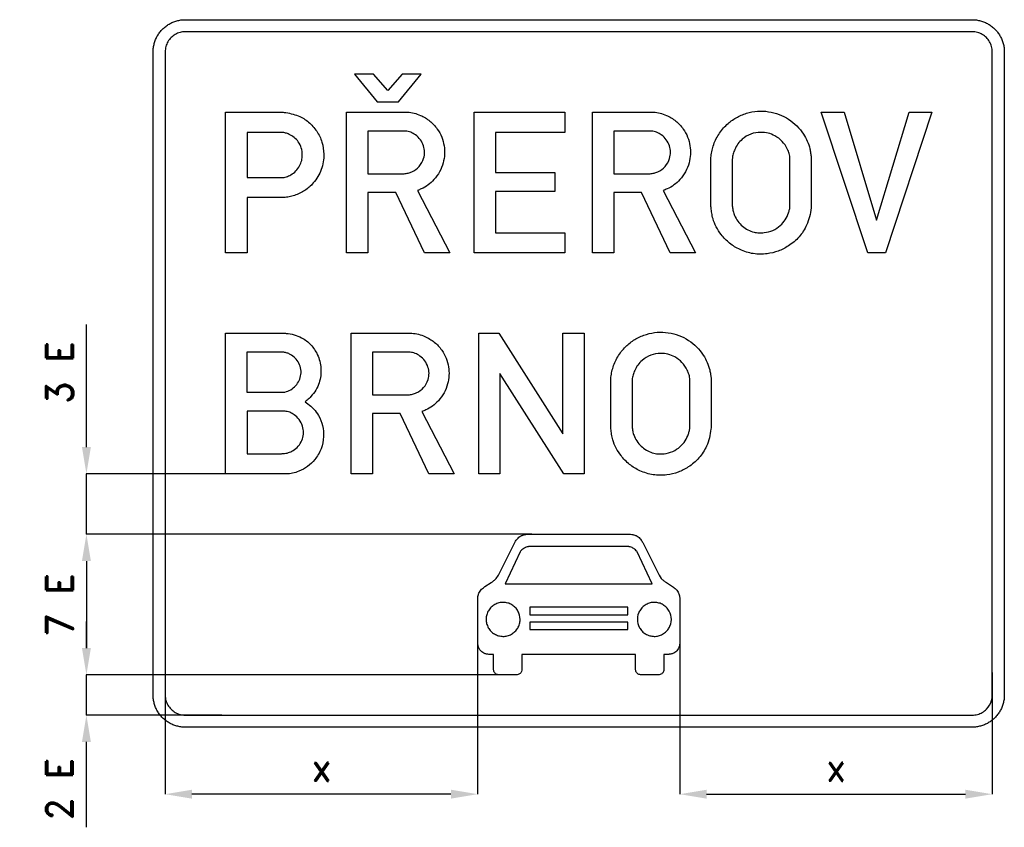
# Model space of a CAD drawing. Header units: millimetres. Extents: x 4952 to 12255, y -152 to 5683.
# Tile 5 of 6: x 9760 to 11966, y 2371 to 4179. Entities that reach past the tile are written whole.
import ezdxf

# ---------------------------------------------------------------- set-up
doc = ezdxf.new("R2010")
doc.units = ezdxf.units.MM
doc.header["$LTSCALE"] = 5
doc.layers.add('Kóty', color=2, linetype='Continuous')
doc.layers.add('Značka', color=7, linetype='Continuous')
doc.styles.get("Standard").update_dxf_attribs({"font": 'romand.shx', "height": 60})
doc.dimstyles.get("Standard").update_dxf_attribs({"dimtxt": 60, "dimasz": 60, "dimexe": 0.18, "dimexo": 0.0625, "dimgap": 30, "dimtad": 1, "dimdec": 0, "dimzin": 0, "dimdsep": 46, "dimtxsty": 'Standard', "dimcen": 0.09, "dimadec": 0, "dimazin": 0, "dimtfac": 1, "dimtdec": 0, "dimtofl": 0, "dimtmove": 0, "dimatfit": 3, "dimfxl": 1, "dimtolj": 1, "dimtzin": 0, "dimarcsym": 0})

# ---------------------------------------------------------------- blocks, each defined once
blk = doc.blocks.new('*D9')
at = {"layer": 'Defpoints', "color": 0, "transparency": 16777216}
for p in [(10786.3, 2783.1), (10086.2, 2698), (10086.2, 2445)]:
    blk.add_point(p, dxfattribs=at)
at = {"layer": 'Kóty', "color": 0, "lineweight": -2, "transparency": 16777216}
for p, q in [((10786.3, 2783), (10786.3, 2444.8)), ((10086.2, 2698), (10086.2, 2444.8)), ((10726.3, 2445), (10146.2, 2445))]:
    blk.add_line(p, q, dxfattribs=at)
at = {"layer": 'Kóty', "color": 0, "transparency": 16777216}
for points in [[(10146.2, 2455), (10146.2, 2435), (10086.2, 2445)], [(10726.3, 2455), (10726.3, 2435), (10786.3, 2445)]]:
    blk.add_solid(points, dxfattribs=at)
at = {"layer": 'Kóty', "color": 0, "transparency": 16777216, "insert": (10436.3, 2505), "char_height": 60, "attachment_point": 5}
blk.add_mtext('\\A1;x', dxfattribs=at)
blk = doc.blocks.new('*D10')
at = {"layer": 'Defpoints', "color": 0, "transparency": 16777216}
for p in [(11239.2, 2792.2), (11939.2, 2717.3), (11939.2, 2445)]:
    blk.add_point(p, dxfattribs=at)
at = {"layer": 'Kóty', "color": 0, "lineweight": -2, "transparency": 16777216}
for p, q in [((11239.2, 2792.1), (11239.2, 2444.8)), ((11939.2, 2717.3), (11939.2, 2444.8)), ((11299.2, 2445), (11879.2, 2445))]:
    blk.add_line(p, q, dxfattribs=at)
at = {"layer": 'Kóty', "color": 0, "transparency": 16777216}
for points in [[(11299.2, 2455), (11299.2, 2435), (11239.2, 2445)], [(11879.2, 2455), (11879.2, 2435), (11939.2, 2445)]]:
    blk.add_solid(points, dxfattribs=at)
at = {"layer": 'Kóty', "color": 0, "transparency": 16777216, "insert": (11589.2, 2505), "char_height": 60, "attachment_point": 5}
blk.add_mtext('\\A1;x', dxfattribs=at)
blk = doc.blocks.new('*D19')
at = {"layer": 'Defpoints', "color": 0, "transparency": 16777216}
for p in [(9909.7, 3162), (10221.5, 3162), (10907.6, 3027)]:
    blk.add_point(p, dxfattribs=at)
at = {"layer": 'Kóty', "color": 0, "lineweight": -2, "transparency": 16777216}
for p, q in [((9909.7, 3222), (9909.7, 3496.3)), ((10221.4, 3162), (9909.5, 3162)), ((10907.5, 3027), (9909.5, 3027)), ((9909.7, 2967), (9909.7, 2907))]:
    blk.add_line(p, q, dxfattribs=at)
at = {"layer": 'Kóty', "color": 0, "transparency": 16777216}
for points in [[(9899.7, 3222), (9919.7, 3222), (9909.7, 3162)], [(9899.7, 2967), (9919.7, 2967), (9909.7, 3027)]]:
    blk.add_solid(points, dxfattribs=at)
at = {"layer": 'Kóty', "color": 0, "transparency": 16777216, "insert": (9849.7, 3389.1), "char_height": 60, "attachment_point": 5, "rotation": 90}
blk.add_mtext('\\A1;3 E', dxfattribs=at)
blk = doc.blocks.new('*D20')
at = {"layer": 'Defpoints', "color": 0, "transparency": 16777216}
for p in [(10907.6, 3027), (9909.7, 2712), (10844.3, 2712)]:
    blk.add_point(p, dxfattribs=at)
at = {"layer": 'Kóty', "color": 0, "lineweight": -2, "transparency": 16777216}
for p, q in [((10907.6, 3027), (9909.5, 3027)), ((9909.7, 2967), (9909.7, 2772)), ((10844.3, 2712), (9909.5, 2712))]:
    blk.add_line(p, q, dxfattribs=at)
at = {"layer": 'Kóty', "color": 0, "transparency": 16777216}
for points in [[(9899.7, 2967), (9919.7, 2967), (9909.7, 3027)], [(9899.7, 2772), (9919.7, 2772), (9909.7, 2712)]]:
    blk.add_solid(points, dxfattribs=at)
at = {"layer": 'Kóty', "color": 0, "transparency": 16777216, "insert": (9849.7, 2869.5), "char_height": 60, "attachment_point": 5, "rotation": 90}
blk.add_mtext('\\A1;7 E', dxfattribs=at)

msp = doc.modelspace()

# ---------------------------------------------------------------- linework, layer by layer
at = {"layer": 'Kóty'}
for p, q in [((9909.68, 2772), (9909.68, 2832)), ((10844.342, 2712), (9909.5, 2712)), ((10212.85, 2622), (9909.5, 2622)), ((9909.5, 2562), (9909.5, 2370.888))]:
    msp.add_line(p, q, dxfattribs=at)
for points in [[(9909.68, 3027), (9909.68, 3162)], [(9909.68, 2622), (9909.68, 2712)]]:
    msp.add_lwpolyline(points, dxfattribs=at)
for points in [[(9899.68, 2772), (9919.68, 2772), (9909.68, 2712)], [(9899.68, 2562), (9919.68, 2562), (9909.68, 2622)]]:
    msp.add_solid(points, dxfattribs=at)
at = {"layer": 'Značka', "color": 5}
for points in [[(10131.25, 2595), (10130.97, 2595), (10130.68, 2595, -0.0321632), (10121.39, 2595.65, -0.03543), (10112.25, 2597.55, -0.0362815), (10103.42, 2600.54, -0.0344572), (10095.09, 2604.74, -0.0337082), (10087.33, 2609.91, -0.034065), (10080.34, 2616.09, -0.0342327), (10074.16, 2623.08, -0.0342384), (10068.99, 2630.84, -0.0340319), (10064.82, 2639.17, -0.0333733), (10061.8, 2648, -0.0341332), (10059.87, 2657.14, -0.0367332), (10059.25, 2666.43), (10059.25, 2666.72), (10059.25, 2667), (10059.25, 4107), (10059.25, 4107.28), (10059.25, 4107.57, -0.0321669), (10059.9, 4116.86, -0.0354131), (10061.8, 4126, -0.0362572), (10064.79, 4134.83, -0.0344336), (10068.99, 4143.16, -0.0337525), (10074.16, 4150.92, -0.0340817), (10080.34, 4157.91, -0.0342529), (10087.33, 4164.09, -0.0342161), (10095.09, 4169.26, -0.0341026), (10103.42, 4173.43, -0.0333978), (10112.25, 4176.45, -0.0340821), (10121.39, 4178.38, -0.0368117), (10130.68, 4179), (10130.97, 4179), (10131.25, 4179), (11894.25, 4179), (11894.53, 4179), (11894.82, 4179, -0.0322453), (11904.11, 4178.35, -0.0353619), (11913.25, 4176.45, -0.0362076), (11922.08, 4173.46, -0.0344336), (11930.41, 4169.26, -0.0338174), (11938.17, 4164.08, -0.0341411), (11945.16, 4157.91, -0.0342015), (11951.34, 4150.92, -0.0342009), (11956.51, 4143.16, -0.0341151), (11960.68, 4134.83, -0.0333978), (11963.7, 4126, -0.0340911), (11965.63, 4116.86, -0.036811), (11966.25, 4107.57), (11966.25, 4107.28), (11966.25, 4107), (11966.25, 2667), (11966.25, 2666.72), (11966.25, 2666.43, -0.0322417), (11965.6, 2657.14, -0.0353787), (11963.7, 2648, -0.0362319), (11960.71, 2639.17, -0.0344572), (11956.51, 2630.84, -0.0337731), (11951.33, 2623.08, -0.0341245), (11945.16, 2616.09, -0.0341813), (11938.17, 2609.91, -0.0342232), (11930.41, 2604.74, -0.0340444), (11922.08, 2600.57, -0.0333733), (11913.25, 2597.55, -0.0341423), (11904.11, 2595.62, -0.0367324), (11894.82, 2595), (11894.53, 2595), (11894.25, 2595), (10131.25, 2595)], [(10131.25, 2595), (10130.97, 2595), (10130.68, 2595, -0.0321632), (10121.39, 2595.65, -0.03543), (10112.25, 2597.55, -0.0362815), (10103.42, 2600.54, -0.0344572), (10095.09, 2604.74, -0.0337082), (10087.33, 2609.91, -0.034065), (10080.34, 2616.09, -0.0342327), (10074.16, 2623.08, -0.0342384), (10068.99, 2630.84, -0.0340319), (10064.82, 2639.17, -0.0333733), (10061.8, 2648, -0.0341332), (10059.87, 2657.14, -0.0367332), (10059.25, 2666.43), (10059.25, 2666.72), (10059.25, 2667), (10059.25, 4107), (10059.25, 4107.28), (10059.25, 4107.57, -0.0321669), (10059.9, 4116.86, -0.0354131), (10061.8, 4126, -0.0362572), (10064.79, 4134.83, -0.0344336), (10068.99, 4143.16, -0.0337525), (10074.16, 4150.92, -0.0340817), (10080.34, 4157.91, -0.0342529), (10087.33, 4164.09, -0.0342161), (10095.09, 4169.26, -0.0341026), (10103.42, 4173.43, -0.0333978), (10112.25, 4176.45, -0.0340821), (10121.39, 4178.38, -0.0368117), (10130.68, 4179), (10130.97, 4179), (10131.25, 4179), (11894.25, 4179), (11894.53, 4179), (11894.82, 4179, -0.0322453), (11904.11, 4178.35, -0.0353619), (11913.25, 4176.45, -0.0362076), (11922.08, 4173.46, -0.0344336), (11930.41, 4169.26, -0.0338174), (11938.17, 4164.08, -0.0341411), (11945.16, 4157.91, -0.0342015), (11951.34, 4150.92, -0.0342009), (11956.51, 4143.16, -0.0341151), (11960.68, 4134.83, -0.0333978), (11963.7, 4126, -0.0340911), (11965.63, 4116.86, -0.036811), (11966.25, 4107.57), (11966.25, 4107.28), (11966.25, 4107), (11966.25, 2667), (11966.25, 2666.72), (11966.25, 2666.43, -0.0322417), (11965.6, 2657.14, -0.0353787), (11963.7, 2648, -0.0362319), (11960.71, 2639.17, -0.0344572), (11956.51, 2630.84, -0.0337731), (11951.33, 2623.08, -0.0341245), (11945.16, 2616.09, -0.0341813), (11938.17, 2609.91, -0.0342232), (11930.41, 2604.74, -0.0340444), (11922.08, 2600.57, -0.0333733), (11913.25, 2597.55, -0.0341423), (11904.11, 2595.62, -0.0367324), (11894.82, 2595), (11894.53, 2595), (11894.25, 2595), (10131.25, 2595)], [(10131.25, 2622), (11894.25, 2622), (11894.43, 2622), (11894.6, 2622, 0.0321633), (11900.41, 2622.41, 0.0354643), (11906.12, 2623.59, 0.0362785), (11911.65, 2625.46, 0.0344188), (11916.85, 2628.09, 0.0337113), (11921.7, 2631.32, 0.0340782), (11926.07, 2635.18), (11929.93, 2639.55), (11933.16, 2644.4), (11935.77, 2649.61), (11937.66, 2655.13), (11938.86, 2660.84), (11939.25, 2666.65), (11939.25, 2666.82), (11939.25, 2667), (11939.25, 4107), (11939.25, 4107.18), (11939.25, 4107.35, 0.0321216), (11938.84, 4113.16, 0.0353823), (11937.66, 4118.87, 0.036159), (11935.79, 4124.4, 0.0344188), (11933.16, 4129.6, 0.0337113), (11929.93, 4134.45, 0.0340782), (11926.07, 4138.82, 0.0341783), (11921.7, 4142.68, 0.0342769), (11916.85, 4145.91, 0.034038), (11911.64, 4148.52, 0.0333135), (11906.12, 4150.41, 0.0340445), (11900.41, 4151.61, 0.0367514), (11894.6, 4152), (11894.43, 4152), (11894.25, 4152), (10131.25, 4152), (10131.07, 4152), (10130.9, 4152, 0.0321275), (10125.09, 4151.59, 0.0353923), (10119.38, 4150.41, 0.036171), (10113.85, 4148.54, 0.0344188), (10108.65, 4145.91, 0.0336869), (10103.8, 4142.68, 0.0340516), (10099.43, 4138.82, 0.0342106), (10095.57, 4134.45, 0.0342412), (10092.34, 4129.6, 0.0340012), (10089.73, 4124.39, 0.0333927), (10087.84, 4118.87, 0.0341258), (10086.64, 4113.16, 0.0367097), (10086.25, 4107.35), (10086.25, 4107.18), (10086.25, 4107), (10086.25, 2667), (10086.25, 2666.82), (10086.25, 2666.65, 0.0321692), (10086.66, 2660.84, 0.0354743), (10087.84, 2655.13, 0.0362905), (10089.71, 2649.6, 0.0344188), (10092.34, 2644.4, 0.0336869), (10095.57, 2639.55, 0.0340516), (10099.43, 2635.18, 0.0342394), (10103.8, 2631.32, 0.0342168), (10108.65, 2628.09, 0.0340387), (10113.86, 2625.48, 0.033405), (10119.38, 2623.59, 0.0341285), (10125.09, 2622.39, 0.0367053), (10130.9, 2622), (10131.07, 2622), (10131.25, 2622)], [(10221.49, 3657.03), (10221.49, 3972.03), (10348.9, 3972.03), (10350.79, 3971.79), (10352.68, 3971.54, -0.0253455), (10368.82, 3968.6, -0.0429039), (10384.41, 3963.5, -0.0795914), (10407.58, 3949.63, -0.0764977), (10425.59, 3929.21, -0.0768979), (10437.43, 3904.93, -0.0757478), (10441.47, 3878.16, -0.0940253), (10435.86, 3843.52, -0.0983541), (10417.91, 3813.52, -0.0732987), (10398.92, 3796.61, -0.0676861), (10376.07, 3785.66, -0.0342208), (10364.19, 3782.39, -0.0378968), (10352.02, 3780.87, -0.00492861), (10349.99, 3780.77, -0.00155773), (10347.95, 3780.7), (10269.73, 3780.7), (10269.73, 3657.03), (10221.49, 3657.03)], [(10492.66, 3657), (10492.66, 3972), (10625.25, 3972, -0.00179772), (10627.15, 3971.98, -0.005143), (10629.06, 3971.93, -0.0528751), (10643.88, 3969.77, -0.0452402), (10658.13, 3964.72, -0.0687555), (10679.19, 3952.07, -0.0740982), (10695.8, 3934.1, -0.0628386), (10705.69, 3916.3, -0.0596573), (10710.99, 3896.63, -0.0551305), (10712.07, 3877.53, -0.0551538), (10708.96, 3858.67, -0.0622719), (10700.96, 3838.53, -0.0630498), (10688.22, 3820.96, -0.0527301), (10675.13, 3809.07, -0.0552013), (10659.9, 3800.29, -0.0114483), (10655.63, 3798.45, -0.00382287), (10651.3, 3796.75), (10723.59, 3657), (10666.96, 3657), (10602.61, 3791.99), (10540.56, 3791.99), (10540.56, 3657), (10492.66, 3657)], [(11043.64, 3657), (11043.64, 3972), (11176.24, 3972, -0.00179772), (11178.14, 3971.98, -0.005143), (11180.04, 3971.93, -0.0528721), (11194.86, 3969.77, -0.0452496), (11209.12, 3964.72, -0.0687351), (11230.17, 3952.07, -0.0740982), (11246.79, 3934.1, -0.0628386), (11256.68, 3916.3, -0.0596573), (11261.98, 3896.63, -0.0551305), (11263.06, 3877.53, -0.0551787), (11259.94, 3858.67, -0.0622934), (11251.95, 3838.53, -0.0630498), (11239.21, 3820.96, -0.0527301), (11226.11, 3809.07, -0.0551861), (11210.89, 3800.29, -0.0114909), (11206.62, 3798.45), (11202.29, 3796.75), (11274.58, 3657), (11217.94, 3657), (11153.6, 3791.99), (11091.55, 3791.99), (11091.55, 3657), (11043.64, 3657)], [(11308.74, 3865), (11308.87, 3867.61), (11309.03, 3870.22, -0.0306521), (11310.8, 3883.34, -0.0310788), (11314.18, 3896.2, -0.066315), (11326.29, 3922.24, -0.068477), (11344.89, 3944.21, -0.0618614), (11365.35, 3959.51, -0.0599149), (11388.86, 3969.44, -0.0573295), (11413.15, 3974.08, -0.0575825), (11437.85, 3973.08, -0.056923), (11461.47, 3967.12, -0.0575027), (11483.1, 3955.99, -0.0553729), (11501.42, 3941.18, -0.0534589), (11516.14, 3922.75, -0.0430676), (11524.88, 3906.89, -0.0488467), (11530.55, 3889.8, -0.0226995), (11532.34, 3880.46, -0.0129414), (11533.47, 3871), (11533.62, 3869.44), (11533.76, 3867.89), (11533.76, 3762.39), (11533.54, 3759.97), (11533.3, 3757.54, -0.0357841), (11529.9, 3737.98, -0.0478553), (11523.3, 3719.25, -0.0787785), (11506.5, 3692.92, -0.0730941), (11482.51, 3672.62, -0.0601161), (11459.68, 3660.96, -0.0598512), (11434.8, 3655.06, -0.0711107), (11403.82, 3655.28, -0.0741851), (11374.2, 3664.28, -0.0660494), (11350.89, 3678.48, -0.0617078), (11331.87, 3698.11, -0.0470832), (11320.91, 3714.93, -0.0538439), (11313.59, 3733.45, -0.0302447), (11310.83, 3745.74, -0.0177116), (11309.26, 3758.26), (11308.99, 3761.16), (11308.74, 3764.07), (11308.74, 3865)], [(10269.73, 3926.78), (10269.73, 3825.46), (10344.34, 3825.46, 0.00264463), (10345.82, 3825.46, 0.00761193), (10347.3, 3825.49, 0.06715), (10357.76, 3827.36, 0.0577284), (10367.57, 3831.79, 0.071758), (10378.89, 3840.38, 0.0744782), (10387.23, 3851.78, 0.0682705), (10391.98, 3863.7, 0.0653378), (10393.43, 3876.52, 0.0772218), (10391.19, 3891.8, 0.0837522), (10384.31, 3905.52, 0.0733806), (10375.19, 3915.35, 0.0660752), (10363.7, 3922.32, 0.0426441), (10355.92, 3925.21, 0.0492672), (10347.82, 3926.62), (10346.59, 3926.71), (10345.36, 3926.78), (10269.73, 3926.78)], [(10540.56, 3929.54), (10540.56, 3834.02), (10617.87, 3834.02, 0.00204125), (10619.79, 3834.11, 0.00583192), (10621.71, 3834.22, 0.0407468), (10630.45, 3835.55, 0.0494509), (10638.87, 3838.45, 0.110766), (10655.33, 3850.5, 0.114736), (10665.15, 3868.48, 0.0851983), (10667.38, 3882.49, 0.0800908), (10664.99, 3896.4, 0.084049), (10657.96, 3910.18, 0.0811941), (10646.78, 3921.04, 0.0671066), (10636.32, 3926.9, 0.0821226), (10624.82, 3929.41, 0.00796947), (10623.45, 3929.49, 0.00265218), (10622.07, 3929.54), (10540.56, 3929.54)], [(11091.55, 3929.54), (11091.55, 3834.02), (11168.86, 3834.02, 0.00204125), (11170.78, 3834.11, 0.00583192), (11172.69, 3834.22, 0.0407468), (11181.44, 3835.55, 0.0494152), (11189.86, 3838.45, 0.110782), (11206.32, 3850.5, 0.114778), (11216.14, 3868.48, 0.0851637), (11218.37, 3882.49, 0.0801244), (11215.97, 3896.4, 0.0840783), (11208.95, 3910.18, 0.081214), (11197.76, 3921.04, 0.0671288), (11187.3, 3926.9, 0.0821226), (11175.81, 3929.41, 0.00796947), (11174.43, 3929.49), (11173.06, 3929.54), (11091.55, 3929.54)], [(11356.71, 3864.8), (11356.71, 3764.03), (11356.84, 3762.13), (11357, 3760.23, 0.0375982), (11358.71, 3750.3, 0.041705), (11361.96, 3740.74, 0.0628651), (11369.32, 3727.74, 0.0601543), (11379.68, 3716.85, 0.059436), (11391.8, 3708.53, 0.0643509), (11405.47, 3703.46, 0.0505139), (11416.75, 3701.77, 0.044566), (11428.24, 3702.25, 0.0739066), (11447.61, 3707.41, 0.0850085), (11464.33, 3718.23, 0.0736097), (11475.5, 3731.13, 0.0635562), (11482.81, 3746.61, 0.0332672), (11485, 3754.36, 0.0427474), (11485.99, 3762.3), (11486.03, 3763.31), (11486.05, 3764.33), (11486.05, 3864.57), (11486.07, 3866.36), (11486.05, 3868.15, 0.0626392), (11484.28, 3879.13, 0.0483258), (11480.08, 3889.61, 0.0769162), (11468.43, 3906.56, 0.0837669), (11452.19, 3918.91, 0.0698566), (11437.11, 3925, 0.0666884), (11420.82, 3926.82, 0.0885257), (11398.41, 3922.88, 0.0981281), (11379.12, 3911.3, 0.0628671), (11369.52, 3900.89, 0.0514005), (11362.48, 3888.53, 0.0394755), (11358.78, 3878.62, 0.0507786), (11356.94, 3868.31), (11356.81, 3866.56), (11356.71, 3864.8)], [(10221.49, 3162), (10221.49, 3477), (10350.91, 3477, -0.00233911), (10354.14, 3476.9, -0.00693664), (10357.37, 3476.74, -0.0535222), (10375.16, 3473.66, -0.0588821), (10391.92, 3466.66, -0.0840894), (10412.6, 3450.93, -0.0839905), (10427, 3429.36, -0.0528893), (10432.58, 3414.19, -0.0480894), (10435, 3398.25, -0.0476766), (10434.63, 3382.01, -0.0517056), (10431.07, 3366.16, -0.0578114), (10423.69, 3349.74, -0.0569207), (10412.82, 3335.45, -0.0190068), (10408.72, 3331.29, -0.0191792), (10404.32, 3327.47), (10401.95, 3325.61), (10399.53, 3323.8), (10402.77, 3321.48), (10405.96, 3319.11, -0.0455486), (10419.01, 3307.08, -0.0539908), (10429.46, 3292.69, -0.0774422), (10438.8, 3270.11, -0.0763315), (10440.94, 3245.64, -0.0849269), (10435.36, 3218.33, -0.0827092), (10421.19, 3194.35, -0.0672806), (10405.14, 3178.73, -0.0675511), (10385.59, 3167.97, -0.0454556), (10371.8, 3163.67, -0.0487513), (10357.53, 3162.03, -0.00697767), (10354.88, 3161.99, -0.00238836), (10352.22, 3162), (10221.49, 3162)], [(10502.63, 3162), (10502.63, 3477), (10635.23, 3477, -0.00205417), (10637.13, 3476.98, -0.00539945), (10639.03, 3476.93, -0.0528558), (10653.85, 3474.77, -0.0452651), (10668.1, 3469.72, -0.0687432), (10689.16, 3457.07, -0.0741118), (10705.77, 3439.1, -0.0628334), (10715.66, 3421.3, -0.0596511), (10720.96, 3401.63, -0.055129), (10722.04, 3382.53, -0.0551773), (10718.93, 3363.67, -0.0622969), (10710.93, 3343.53, -0.0630498), (10698.19, 3325.96, -0.0527301), (10685.1, 3314.07, -0.0551861), (10669.88, 3305.29, -0.0114909), (10665.6, 3303.45), (10661.28, 3301.75), (10733.56, 3162), (10676.93, 3162), (10612.59, 3296.99), (10550.54, 3296.99), (10550.54, 3162), (10502.63, 3162)], [(11084.36, 3370), (11084.5, 3372.61), (11084.66, 3375.22, -0.0306865), (11086.43, 3388.34, -0.0310436), (11089.81, 3401.2, -0.0662841), (11101.92, 3427.24, -0.0684711), (11120.52, 3449.21, -0.0618646), (11140.98, 3464.51, -0.0599474), (11164.49, 3474.44, -0.0573537), (11188.78, 3479.08, -0.0575743), (11213.48, 3478.08, -0.0569131), (11237.1, 3472.12, -0.0575027), (11258.73, 3460.99, -0.055389), (11277.05, 3446.18, -0.0534589), (11291.77, 3427.75, -0.0430434), (11300.51, 3411.89, -0.0488299), (11306.18, 3394.8, -0.0226952), (11307.97, 3385.46), (11309.1, 3376), (11309.25, 3374.44), (11309.39, 3372.89), (11309.39, 3267.39), (11309.17, 3264.97), (11308.93, 3262.54, -0.0357866), (11305.53, 3242.98, -0.0478507), (11298.92, 3224.25, -0.0788048), (11282.13, 3197.92, -0.0730822), (11258.14, 3177.62, -0.0601079), (11235.31, 3165.96, -0.0598385), (11210.43, 3160.06, -0.0711018), (11179.44, 3160.28, -0.0741928), (11149.82, 3169.28, -0.0660382), (11126.52, 3183.48, -0.0616888), (11107.5, 3203.11, -0.0470697), (11096.54, 3219.93, -0.0538947), (11089.22, 3238.45, -0.0302067), (11086.46, 3250.74, -0.0177137), (11084.89, 3263.26), (11084.62, 3266.16), (11084.36, 3269.07), (11084.36, 3370)], [(10269.43, 3434.67), (10269.43, 3344.8), (10344.97, 3344.8, 0.00539882), (10347.91, 3344.82, 0.0160665), (10350.84, 3344.96, 0.0916293), (10364.3, 3348.75, 0.0807325), (10375.94, 3356.97, 0.0813248), (10384.9, 3368.08, 0.0861041), (10389.69, 3381.38, 0.087458), (10390.15, 3395.91, 0.0858407), (10385.69, 3409.8, 0.0819173), (10377.6, 3421.25, 0.0786247), (10366.36, 3429.59, 0.0467066), (10359.33, 3432.72, 0.0540099), (10351.89, 3434.38, 0.00890787), (10350.3, 3434.54), (10348.71, 3434.67), (10269.43, 3434.67)], [(10550.54, 3434.54), (10550.54, 3339.02), (10627.84, 3339.02, 0.00189236), (10629.76, 3339.11, 0.00608548), (10631.68, 3339.22, 0.0407743), (10640.43, 3340.55, 0.0494152), (10648.84, 3343.45, 0.11079), (10665.3, 3355.5, 0.114784), (10675.13, 3373.48, 0.085165), (10677.36, 3387.49, 0.0801228), (10674.96, 3401.4, 0.0840783), (10667.93, 3415.18, 0.0812365), (10656.75, 3426.04, 0.0671103), (10646.29, 3431.9, 0.0821027), (10634.8, 3434.41, 0.008146), (10633.42, 3434.49), (10632.04, 3434.54), (10550.54, 3434.54)], [(11132.34, 3369.8), (11132.34, 3269.03), (11132.47, 3267.13), (11132.63, 3265.23, 0.0376014), (11134.33, 3255.3, 0.041705), (11137.58, 3245.74, 0.0628651), (11144.95, 3232.74, 0.0601884), (11155.3, 3221.85, 0.0594319), (11167.42, 3213.53, 0.0643277), (11181.09, 3208.46, 0.0505054), (11192.38, 3206.77, 0.0445836), (11203.87, 3207.25, 0.0739186), (11223.24, 3212.41, 0.0850085), (11239.96, 3223.23, 0.0736412), (11251.13, 3236.13, 0.0635684), (11258.43, 3251.61, 0.0332082), (11260.63, 3259.36, 0.0426312), (11261.62, 3267.3), (11261.66, 3268.31), (11261.68, 3269.33), (11261.68, 3369.57), (11261.7, 3371.36), (11261.68, 3373.15, 0.0626343), (11259.91, 3384.13, 0.0482795), (11255.71, 3394.61, 0.0768956), (11244.06, 3411.56, 0.0837731), (11227.82, 3423.91, 0.0698566), (11212.74, 3430, 0.0666683), (11196.45, 3431.82, 0.088515), (11174.03, 3427.88, 0.0981281), (11154.75, 3416.3, 0.0628671), (11145.14, 3405.89, 0.0513715), (11138.11, 3393.53, 0.0395342), (11134.41, 3383.62, 0.0507786), (11132.56, 3373.31), (11132.43, 3371.56), (11132.34, 3369.8)], [(10269.53, 3302.73), (10269.53, 3207.38), (10345.26, 3207.38, 0.00358934), (10348.12, 3207.42, 0.0107611), (10350.97, 3207.54, 0.0586999), (10362.27, 3209.65, 0.063116), (10372.79, 3214.43, 0.0840517), (10384.48, 3224.06, 0.0857257), (10392.35, 3237.01, 0.082275), (10395.87, 3250.98, 0.0809624), (10394.78, 3265.33, 0.088835), (10388.68, 3280.29, 0.0842481), (10377.81, 3292.43, 0.0656121), (10367.97, 3298.87, 0.0804097), (10356.91, 3302.18, 0.0183177), (10353.77, 3302.53, 0.00605601), (10350.61, 3302.73), (10269.53, 3302.73)], [(11128.97, 3027), (11131.61, 3026.61, -0.0129777), (11134.24, 3026.14, -0.0173433), (11136.49, 3025.58), (11138.68, 3024.85, -0.0250051), (11141.07, 3023.82), (11143.35, 3022.57), (11145.64, 3021.09), (11147.79, 3019.43), (11149.61, 3017.81), (11151.29, 3016.05), (11152.85, 3014.09), (11154.24, 3012), (11155.23, 3010.33), (11156.18, 3008.63), (11192.69, 2935.27), (11197.49, 2928.22), (11198.29, 2927.38), (11199.09, 2926.54), (11200.02, 2925.61), (11200.97, 2924.71), (11201.87, 2923.9), (11202.8, 2923.12), (11203.69, 2922.4), (11204.59, 2921.7), (11205.37, 2921.12), (11206.16, 2920.56), (11207.62, 2919.59), (11209.11, 2918.66), (11222.85, 2909.78), (11224.87, 2908.44), (11226.85, 2907.04), (11228.96, 2905.31), (11230.9, 2903.39), (11232.51, 2901.49), (11233.94, 2899.46), (11235.17, 2897.44), (11236.24, 2895.35), (11237.05, 2893.53), (11237.72, 2891.65), (11238.37, 2889.23), (11238.83, 2886.76), (11239, 2885.64), (11239.16, 2884.52), (11239.16, 2783.07), (11238.8, 2780.04), (11238.27, 2777.04), (11237.31, 2773.8), (11235.89, 2770.74), (11234.21, 2768.17), (11232.18, 2765.85), (11230.05, 2763.87), (11227.71, 2762.14), (11225.58, 2760.86), (11223.32, 2759.83, -0.0371746), (11220.29, 2758.91, -0.0246163), (11217.17, 2758.37), (11215.73, 2758.19), (11214.29, 2758.04), (11203.53, 2758.04), (11203.53, 2724.67), (11203.26, 2722.29), (11202.72, 2719.97, -0.0794875), (11201.07, 2716.89, -0.0852624), (11198.56, 2714.51, -0.0825918), (11195.03, 2712.87, -0.0258487), (11191.11, 2712), (11152.48, 2712, -0.019323), (11149.29, 2712.65, -0.0595595), (11146.28, 2713.77, -0.0769984), (11143.57, 2715.82, -0.081189), (11141.62, 2718.58, -0.0634818), (11140.59, 2721.54), (11140.05, 2724.67), (11140.05, 2758.04), (10885.45, 2758.04), (10885.45, 2724.67), (10885.14, 2722.33), (10884.57, 2720.04, -0.0792564), (10882.86, 2716.88, -0.0858689), (10880.25, 2714.46, -0.0789465), (10876.82, 2712.88, -0.0249379), (10873.02, 2712), (10834.39, 2712, -0.0205183), (10831.05, 2712.65, -0.0636707), (10827.91, 2713.84, -0.0772566), (10825.28, 2715.88, -0.0815544), (10823.4, 2718.62, -0.0645522), (10822.43, 2721.56), (10821.97, 2724.67), (10821.97, 2758.04), (10811.21, 2758.04), (10809.45, 2758.23), (10807.7, 2758.45, -0.024146), (10804.77, 2759.02, -0.0366543), (10801.95, 2759.93, -0.0308537), (10799.81, 2760.92), (10797.79, 2762.14), (10795.34, 2763.97), (10793.11, 2766.07), (10791.01, 2768.54), (10789.31, 2771.28, -0.0417407), (10787.95, 2774.45), (10787.08, 2777.78), (10786.65, 2780.42), (10786.34, 2783.07), (10786.34, 2884.52), (10786.54, 2885.89), (10786.76, 2887.26), (10787.21, 2889.57), (10787.84, 2891.84), (10788.49, 2893.62), (10789.26, 2895.35), (10790.4, 2897.55), (10791.7, 2899.66), (10793.22, 2901.79), (10794.94, 2903.76), (10796.95, 2905.68), (10799.14, 2907.39), (10800.88, 2908.61), (10802.65, 2909.78), (10816.39, 2918.66), (10817.92, 2919.62), (10819.42, 2920.62), (10820.17, 2921.15), (10820.91, 2921.7), (10821.86, 2922.44), (10822.8, 2923.2), (10823.76, 2924.02), (10824.7, 2924.87), (10825.67, 2925.8), (10826.61, 2926.75), (10827.31, 2927.48), (10828.01, 2928.22), (10832.81, 2935.27), (10869.32, 3008.63), (10870.07, 3009.96), (10870.83, 3011.29), (10872.22, 3013.48), (10873.78, 3015.55), (10875.18, 3017.09), (10876.68, 3018.53), (10878.77, 3020.28), (10880.99, 3021.85), (10883.46, 3023.33, -0.0273043), (10886.06, 3024.55, -0.0282295), (10888.94, 3025.56, -0.0227397), (10891.91, 3026.27, -0.0117311), (10894.22, 3026.67), (10896.53, 3027), (11128.97, 3027)], [(11177.36, 2915.88), (11143.78, 2987.93), (11142.77, 2989.08), (11141.74, 2990.23), (11139.88, 2992.11), (11137.87, 2993.81), (11136.08, 2995.05), (11134.18, 2996.14), (11132.12, 2997.14), (11129.99, 2997.99), (11128.04, 2998.62), (11126.04, 2999.09, 0.0214079), (11123.96, 2999.42, 0.0178373), (11121.85, 2999.58, 0.0092468), (11120.21, 2999.62, 0.00313058), (11118.58, 2999.63), (10906.92, 2999.63, 0.00391435), (10905.05, 2999.62, 0.0111017), (10903.18, 2999.56, 0.0178104), (10901.13, 2999.37, 0.0208204), (10899.1, 2999.02, 0.0200825), (10897.17, 2998.54), (10895.29, 2997.91), (10893.27, 2997.1), (10891.32, 2996.14), (10889.32, 2994.99), (10887.44, 2993.67), (10885.33, 2991.84), (10883.39, 2989.82), (10882.55, 2988.87), (10881.72, 2987.93), (10848.14, 2915.88), (11177.36, 2915.88)], [(10881.4, 2836.43), (10880.99, 2841.15), (10880.23, 2845.8, 0.0385524), (10878.73, 2850.54, 0.0342982), (10876.55, 2855.03, 0.033139), (10873.84, 2859.21, 0.0344289), (10870.6, 2862.99, 0.0347049), (10866.91, 2866.33, 0.0342968), (10862.8, 2869.14, 0.0342423), (10858.37, 2871.42, 0.0343472), (10853.67, 2873.06, 0.0344559), (10848.8, 2874.11, 0.034465), (10843.84, 2874.49, 0.0344628), (10838.86, 2874.24, 0.0343558), (10833.97, 2873.32, 0.0344179), (10829.23, 2871.8, 0.0344728), (10824.74, 2869.64, 0.0344693), (10820.55, 2866.94, 0.0344908), (10816.78, 2863.69, 0.0344039), (10813.43, 2860, 0.0343756), (10810.63, 2855.89, 0.0345541), (10808.35, 2851.46, 0.0344222), (10806.7, 2846.76, 0.0344051), (10805.65, 2841.89, 0.0345245), (10805.28, 2836.93, 0.0343607), (10805.52, 2831.95, 0.0345), (10806.45, 2827.06, 0.0343256), (10807.97, 2822.32, 0.0342733), (10810.13, 2817.83, 0.0344564), (10812.83, 2813.65, 0.0343936), (10816.07, 2809.87, 0.0343723), (10819.76, 2806.52, 0.0343493), (10823.88, 2803.72, 0.0343773), (10828.31, 2801.44, 0.0344222), (10833.01, 2799.8, 0.0343844), (10837.87, 2798.74, 0.0344268), (10842.84, 2798.37, 0.0344137), (10847.81, 2798.61, 0.0344522), (10852.71, 2799.54, 0.0343718), (10857.45, 2801.06, 0.0343845), (10861.94, 2803.22, 0.034419), (10866.12, 2805.92, 0.0344243), (10869.9, 2809.16, 0.0344989), (10873.24, 2812.85, 0.0346009), (10876.05, 2816.97, 0.034469), (10878.32, 2821.4, 0.0336826), (10879.97, 2826.1, 0.0346092), (10881.04, 2830.97, 0.0373272), (10881.4, 2835.93), (10881.4, 2836.18), (10881.4, 2836.43)], [(11220.22, 2836.43), (11219.82, 2841.15), (11219.05, 2845.8, 0.0385524), (11217.55, 2850.54), (11215.37, 2855.03), (11212.66, 2859.21, 0.0342799), (11209.43, 2862.99, 0.0347049), (11205.74, 2866.33, 0.0342968), (11201.62, 2869.14, 0.0342841), (11197.19, 2871.42, 0.0343828), (11192.49, 2873.06, 0.0344319), (11187.63, 2874.11, 0.0344758), (11182.66, 2874.49, 0.0344628), (11177.69, 2874.24, 0.0343558), (11172.79, 2873.32, 0.0344179), (11168.05, 2871.8, 0.0344273), (11163.56, 2869.64, 0.034419), (11159.38, 2866.94, 0.0344908), (11155.6, 2863.69, 0.034329), (11152.26, 2860, 0.0344585), (11149.45, 2855.89, 0.0345541), (11147.18, 2851.46), (11145.53, 2846.76), (11144.48, 2841.89), (11144.1, 2836.93), (11144.35, 2831.95), (11145.27, 2827.06), (11146.8, 2822.32), (11148.95, 2817.83, 0.0344564), (11151.65, 2813.65, 0.0343936), (11154.9, 2809.87, 0.034504), (11158.59, 2806.52, 0.0343493), (11162.7, 2803.72, 0.0344669), (11167.13, 2801.44, 0.0344222), (11171.83, 2799.8, 0.0343844), (11176.7, 2798.74, 0.0344268), (11181.66, 2798.37, 0.0344137), (11186.64, 2798.61, 0.0344522), (11191.53, 2799.54, 0.0343718), (11196.27, 2801.06, 0.0343845), (11200.76, 2803.22, 0.034419), (11204.95, 2805.92, 0.0344243), (11208.72, 2809.16, 0.0344989), (11212.07, 2812.85, 0.0346009), (11214.87, 2816.97, 0.034469), (11217.14, 2821.4), (11218.8, 2826.1), (11219.86, 2830.97), (11220.22, 2835.93), (11220.22, 2836.18), (11220.22, 2836.43)]]:
    msp.add_lwpolyline(points, format="xyb", dxfattribs=at)
for points in [[(10561.1, 3995.044), (10608.9, 3995.044), (10659.53, 4056.924), (10617.35, 4056.924), (10585, 4020.354), (10552.65, 4056.924), (10510.47, 4056.924), (10561.1, 3995.044)], [(10778.71, 3657), (10778.71, 3971.97), (10981.96, 3971.97), (10981.96, 3926.55), (10826.52, 3926.55), (10826.52, 3836.75), (10959.02, 3836.75), (10959.02, 3794.55), (10826.52, 3794.55), (10826.52, 3701.76), (10981.59, 3701.76), (10981.59, 3657), (10778.71, 3657)], [(11660.35, 3657.03), (11556.08, 3972), (11607.23, 3972), (11680.17, 3729.98), (11753.31, 3972), (11804.01, 3972), (11699.93, 3657.03), (11660.35, 3657.03)], [(10788.72, 3162), (10788.72, 3477), (10833.94, 3477), (10977.03, 3252.17), (10977.03, 3477), (11025.27, 3477), (11024.94, 3162), (10979.72, 3162), (10836.33, 3386.54), (10836.33, 3162), (10788.72, 3162)], [(11122.59, 2846.46), (11122.59, 2863.49), (10902.91, 2863.49), (10902.91, 2846.46), (11122.59, 2846.46)], [(11122.59, 2813.77), (11122.59, 2829.78), (10902.91, 2829.78), (10902.91, 2813.77), (11122.59, 2813.77)]]:
    msp.add_lwpolyline(points, dxfattribs=at)

# ---------------------------------------------------------------- texts
at = {"layer": 'Kóty', "insert": (9849.5, 2456.308), "char_height": 60, "attachment_point": 5, "rotation": 90}
msp.add_mtext('\\A1;2 E', dxfattribs=at)

# ---------------------------------------------------------------- dimensions: what is measured, and where the dimension line sits
at = {"layer": 'Kóty'}
for base, p1, p2, text, picture, middle in [((9909.68, 3162), (10907.575, 3027), (10221.49, 3162), '3 E', '*D19', (9849.68, 3389.143)), ((9909.68, 2712), (10907.637, 3027), (10844.342, 2712), '7 E', '*D20', (9849.68, 2869.5))]:
    dim = msp.add_linear_dim(base=base, p1=p1, p2=p2, angle=90, text=text, dimstyle='Standard', dxfattribs=at)
    dim.commit()
    dim.dimension.update_dxf_attribs({"geometry": picture, "text_midpoint": middle})
for base, p1, p2, picture, middle in [((10086.25, 2445), (10786.34, 2783.07), (10086.25, 2698.041), '*D9', (10436.295, 2505)), ((11939.25, 2445), (11239.16, 2792.18), (11939.25, 2717.343), '*D10', (11589.205, 2505))]:
    dim = msp.add_linear_dim(base=base, p1=p1, p2=p2, text='x', dimstyle='Standard', dxfattribs=at)
    dim.commit()
    dim.dimension.update_dxf_attribs({"geometry": picture, "text_midpoint": middle})

doc.saveas('drawing.dxf')
